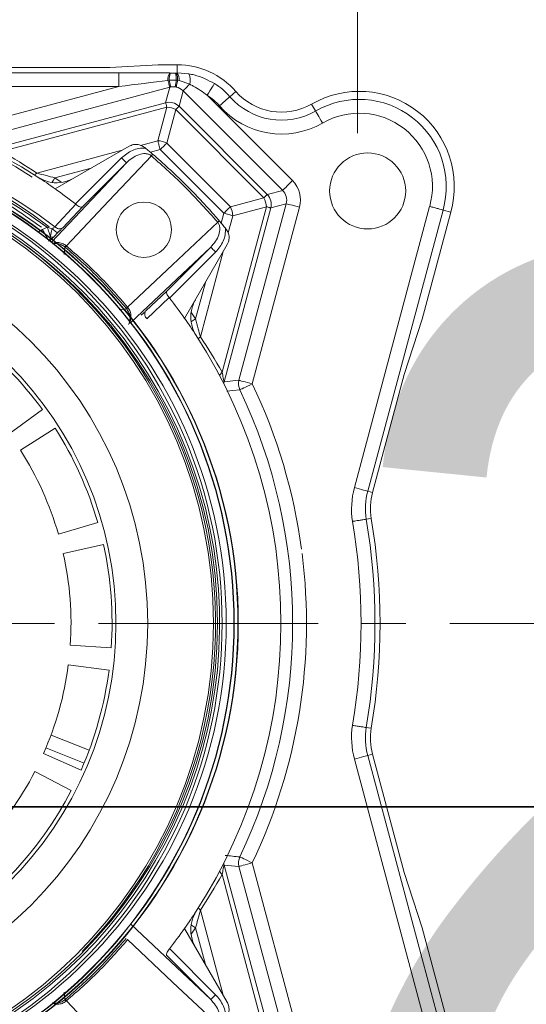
# Model space of a CAD drawing. Header units: centimetres. Extents: x -16053 to 7031, y -7778 to 254.
# Tile 92 of 256: x -12641.71 to -12634.38, y -771.18 to -756.95. Entities that reach past the tile are written whole.
import ezdxf

# ---------------------------------------------------------------- set-up
doc = ezdxf.new("R2010")
doc.units = ezdxf.units.CM
doc.header["$MEASUREMENT"] = 0
doc.linetypes.add('CENTER', pattern=[50.8, 31.75, -6.35, 6.35, -6.35])
doc.layers.get('0').update_dxf_attribs({"linetype": 'CONTINUOUS'})
doc.layers.add('DLXLUM02', color=3, linetype='CONTINUOUS')
doc.layers.add('T -  urządzenia', color=20, linetype='CONTINUOUS', lineweight=25)
doc.layers.add('T - armatura', color=250, linetype='CONTINUOUS', lineweight=30)

# ---------------------------------------------------------------- blocks, each defined once
blk = doc.blocks.new('G$C54C5291B')
at = {"layer": 'T - armatura', "lineweight": 15}
blk.add_line((27.453, 62.714), (27.453, 66.336), dxfattribs=at)
at = {"layer": 'T - armatura', "linetype": 'Continuous', "lineweight": 15}
for p, q in [((23.79, 63.666), (19.46, 63.666)), ((19.543, 63.666), (23.873, 63.666)), ((23.873, 63.666), (24.573, 63.703)), ((24.848, 63.703), (24.573, 63.703)), ((24.848, 63.703), (24.848, 63.585)), ((20.706, 63.587), (23.918, 63.587)), ((24.001, 63.587), (20.789, 63.587)), ((24.001, 63.387), (24.001, 63.587)), ((24.751, 63.584), (24.738, 63.585)), ((24.821, 63.584), (24.751, 63.584)), ((24.833, 63.584), (24.821, 63.584)), ((24.848, 63.585), (24.833, 63.584)), ((25.014, 63.572), (24.848, 63.585)), ((23.918, 63.387), (20.706, 63.387)), ((20.789, 63.387), (24.001, 63.387)), ((24.001, 63.387), (22.135, 62.888)), ((22.187, 62.695), (24.74, 63.379)), ((24.74, 63.379), (24.68, 63.155)), ((24.713, 63.478), (24.731, 63.481)), ((24.731, 63.481), (24.834, 63.483)), ((24.82, 63.384), (24.833, 63.381)), ((24.834, 63.483), (24.853, 63.481)), ((24.853, 63.481), (24.874, 63.478)), ((24.874, 63.478), (25.028, 63.422)), ((24.873, 63.103), (24.933, 63.327)), ((24.933, 63.327), (26.373, 61.887)), ((26.514, 62.028), (25.28, 63.262)), ((25.696, 63.317), (25.609, 63.241)), ((24.68, 63.155), (22.167, 62.482)), ((22.306, 62.451), (24.697, 63.091)), ((24.697, 63.091), (24.567, 62.605)), ((26.149, 61.827), (24.873, 63.103)), ((26.791, 63.135), (26.849, 63.035)), ((24.696, 62.57), (24.826, 63.057)), ((24.826, 63.057), (26.102, 61.781)), ((23.083, 61.908), (24.151, 62.525)), ((24.567, 62.605), (24.315, 62.538)), ((25.616, 61.65), (24.696, 62.57)), ((24.05, 62.467), (22.818, 62.136)), ((24.042, 62.357), (23.376, 61.691)), ((24.459, 62.438), (24.601, 62.476)), ((24.473, 62.387), (24.492, 62.41)), ((24.601, 62.476), (25.522, 61.556)), ((24.113, 62.286), (23.031, 61.138)), ((23.478, 61.651), (24.113, 62.286)), ((23.078, 62.068), (23.603, 62.208)), ((23.167, 62.006), (23.078, 62.068)), ((26.373, 61.887), (26.149, 61.827)), ((23.383, 61.686), (23.076, 61.361)), ((23.191, 61.348), (23.478, 61.651)), ((23.376, 61.691), (23.383, 61.686)), ((26.137, 61.651), (25.496, 59.26)), ((26.102, 61.781), (25.616, 61.65)), ((25.651, 61.521), (26.137, 61.651)), ((26.425, 61.694), (25.74, 59.141)), ((25.933, 59.089), (26.617, 61.643)), ((26.201, 61.634), (26.425, 61.694)), ((28.499, 61.656), (27.41, 57.59)), ((25.522, 61.556), (25.484, 61.414)), ((25.527, 59.121), (26.201, 61.634)), ((25.585, 61.274), (25.651, 61.521)), ((27.603, 57.538), (28.692, 61.603)), ((28.39, 60.027), (28.804, 61.572)), ((28.804, 61.572), (28.692, 61.603)), ((25.456, 61.447), (25.433, 61.427)), ((22.897, 61.321), (22.839, 61.287)), ((22.897, 61.321), (22.967, 61.353)), ((22.967, 61.353), (23.04, 61.331)), ((23.016, 61.167), (23.061, 61.214)), ((23.061, 61.214), (23.127, 61.282)), ((23.22, 61.071), (23.212, 60.961)), ((23.22, 61.071), (23.23, 61.062)), ((23.239, 61.089), (23.246, 61.083)), ((25.57, 61.105), (24.954, 60.037)), ((24.175, 59.977), (25.332, 61.067)), ((25.332, 61.067), (24.697, 60.432)), ((24.737, 60.331), (25.403, 60.996)), ((25.182, 59.772), (25.512, 61.005)), ((25.254, 60.557), (25.113, 60.032)), ((24.697, 60.432), (24.393, 60.145)), ((24.407, 60.03), (24.732, 60.337)), ((24.732, 60.337), (24.737, 60.331)), ((24.006, 60.166), (24.116, 60.174)), ((24.108, 60.184), (24.116, 60.174)), ((24.129, 60.2), (24.135, 60.193)), ((25.113, 60.032), (25.056, 60.115)), ((28.132, 59.227), (28.39, 60.027)), ((27.674, 57.519), (28.132, 59.227)), ((25.74, 59.141), (25.527, 59.121)), ((22.417, 58.368), (22.897, 58.719)), ((23.081, 58.45), (22.58, 58.13)), ((27.674, 57.519), (27.603, 57.538)), ((23.128, 56.918), (23.699, 57.083)), ((23.78, 56.768), (23.2, 56.639)), ((23.301, 55.313), (23.893, 55.272)), ((23.861, 54.949), (23.272, 55.026)), ((23.022, 54.013), (23.574, 53.794)), ((22.948, 53.827), (23.501, 53.608)), ((22.913, 53.745), (23.456, 53.504)), ((27.674, 53.735), (27.603, 53.716)), ((28.692, 49.651), (27.603, 53.716)), ((28.132, 52.027), (27.674, 53.735)), ((27.41, 53.665), (28.499, 49.598)), ((23.315, 53.211), (22.788, 53.485)), ((26.201, 49.62), (25.527, 52.133)), ((25.527, 52.133), (25.74, 52.113)), ((25.74, 52.113), (26.425, 49.56)), ((26.617, 49.612), (25.933, 52.165)), ((25.496, 51.994), (26.137, 49.603)), ((28.39, 51.227), (28.132, 52.027)), ((25.512, 50.25), (25.182, 51.482)), ((25.332, 50.188), (24.175, 51.277)), ((24.954, 51.217), (25.57, 50.149)), ((25.051, 51.134), (25.113, 51.223)), ((25.113, 51.223), (25.254, 50.697)), ((28.804, 49.682), (28.39, 51.227)), ((24.697, 50.823), (25.332, 50.188)), ((24.737, 50.924), (24.732, 50.918)), ((25.403, 50.258), (24.737, 50.924)), ((23.212, 50.294), (23.22, 50.184)), ((23.23, 50.192), (23.22, 50.184)), ((23.246, 50.171), (23.239, 50.166))]:
    blk.add_line(p, q, dxfattribs=at)
at = {"layer": 'T - armatura', "linetype": 'CENTER', "lineweight": 15, "ltscale": 0.1}
blk.add_line((67.524, 55.627), (0, 55.627), dxfattribs=at)
at = {"layer": 'T - armatura', "linetype": 'Continuous', "lineweight": 15, "flags": 128}
for points in [[(24.74, 63.379), (24.739, 63.382), (24.738, 63.387), (24.735, 63.396), (24.732, 63.408), (24.728, 63.422), (24.724, 63.439), (24.719, 63.458), (24.713, 63.478)], [(24.752, 63.382), (24.751, 63.384), (24.75, 63.39), (24.748, 63.399), (24.746, 63.411), (24.743, 63.425), (24.739, 63.442), (24.736, 63.46), (24.731, 63.481)], [(24.833, 63.381), (24.833, 63.384), (24.835, 63.39), (24.836, 63.399), (24.839, 63.411), (24.842, 63.425), (24.845, 63.442), (24.849, 63.46), (24.853, 63.481)], [(24.933, 63.327), (24.936, 63.33), (24.941, 63.335), (24.95, 63.344), (24.961, 63.355), (24.975, 63.369), (24.991, 63.385), (25.008, 63.403), (25.028, 63.422)], [(25.28, 63.262), (25.3, 63.294), (25.32, 63.325), (25.338, 63.354), (25.353, 63.379), (25.367, 63.4), (25.377, 63.416), (25.384, 63.427), (25.387, 63.431)], [(25.458, 63.11), (25.487, 63.135), (25.514, 63.159), (25.539, 63.181), (25.562, 63.2), (25.581, 63.217), (25.595, 63.229), (25.605, 63.238), (25.609, 63.241)], [(24.697, 63.091), (24.694, 63.105), (24.69, 63.117), (24.687, 63.127), (24.685, 63.136), (24.683, 63.144), (24.682, 63.149), (24.681, 63.153), (24.68, 63.155)], [(24.873, 63.103), (24.872, 63.102), (24.869, 63.099), (24.865, 63.095), (24.859, 63.09), (24.853, 63.083), (24.845, 63.075), (24.836, 63.067), (24.826, 63.057)], [(26.949, 62.862), (26.93, 62.894), (26.912, 62.926), (26.895, 62.955), (26.88, 62.981), (26.868, 63.002), (26.858, 63.019), (26.852, 63.03), (26.849, 63.035)], [(24.601, 62.476), (24.597, 62.494), (24.592, 62.511), (24.587, 62.528), (24.583, 62.545), (24.579, 62.561), (24.574, 62.577), (24.571, 62.591), (24.567, 62.605)], [(24.696, 62.57), (24.686, 62.56), (24.675, 62.55), (24.664, 62.538), (24.652, 62.527), (24.64, 62.514), (24.627, 62.502), (24.614, 62.489), (24.601, 62.476)], [(24.473, 62.387), (23.859, 61.735), (23.246, 61.083)], [(22.781, 62.11), (22.799, 62.122), (22.818, 62.136)], [(23.036, 62.007), (23.056, 62.036), (23.078, 62.068)], [(26.373, 61.887), (26.377, 61.891), (26.386, 61.9), (26.399, 61.913), (26.417, 61.931), (26.438, 61.952), (26.462, 61.976), (26.487, 62.002), (26.514, 62.028)], [(26.149, 61.827), (26.148, 61.826), (26.145, 61.823), (26.141, 61.819), (26.135, 61.814), (26.129, 61.807), (26.121, 61.799), (26.112, 61.79), (26.102, 61.781)], [(25.616, 61.65), (25.606, 61.64), (25.595, 61.63), (25.584, 61.618), (25.572, 61.606), (25.56, 61.594), (25.547, 61.582), (25.535, 61.569), (25.522, 61.556)], [(26.201, 61.634), (26.199, 61.635), (26.195, 61.636), (26.189, 61.637), (26.182, 61.639), (26.173, 61.642), (26.163, 61.645), (26.151, 61.648), (26.137, 61.651)], [(26.425, 61.694), (26.43, 61.693), (26.442, 61.69), (26.46, 61.685), (26.484, 61.678), (26.513, 61.671), (26.546, 61.662), (26.581, 61.652), (26.617, 61.643)], [(25.651, 61.521), (25.637, 61.525), (25.623, 61.529), (25.607, 61.533), (25.591, 61.537), (25.574, 61.542), (25.557, 61.546), (25.539, 61.551), (25.522, 61.556)], [(24.129, 60.2), (24.781, 60.813), (25.433, 61.427)], [(25.047, 59.987), (25.052, 59.99), (25.082, 60.011), (25.113, 60.032)], [(25.156, 59.735), (25.167, 59.753), (25.182, 59.772)], [(25.522, 59.09), (25.523, 59.103), (25.527, 59.121)], [(25.74, 59.141), (25.746, 59.14), (25.758, 59.136), (25.776, 59.131), (25.8, 59.125), (25.829, 59.117), (25.862, 59.109), (25.897, 59.099), (25.933, 59.089)], [(25.753, 59.003), (25.758, 59.006), (25.769, 59.011), (25.787, 59.019), (25.809, 59.03), (25.836, 59.043), (25.866, 59.057), (25.899, 59.073), (25.933, 59.089)], [(25.567, 58.984), (25.651, 58.993), (25.753, 59.003)], [(27.41, 57.59), (27.446, 57.58), (27.481, 57.571), (27.514, 57.562), (27.543, 57.554), (27.567, 57.548), (27.585, 57.543), (27.597, 57.539), (27.603, 57.538)], [(27.653, 57.145), (27.615, 57.138), (27.58, 57.133)], [(27.653, 54.11), (27.615, 54.116), (27.58, 54.121)], [(27.41, 53.665), (27.446, 53.674), (27.481, 53.684), (27.514, 53.693), (27.543, 53.7), (27.567, 53.707), (27.585, 53.712), (27.597, 53.715), (27.603, 53.716)], [(25.753, 52.251), (25.758, 52.249), (25.769, 52.243), (25.787, 52.235), (25.809, 52.224), (25.836, 52.211), (25.866, 52.197), (25.899, 52.181), (25.933, 52.165)], [(25.522, 52.164), (25.523, 52.151), (25.527, 52.133)], [(25.74, 52.113), (25.746, 52.115), (25.758, 52.118), (25.776, 52.123), (25.8, 52.129), (25.829, 52.137), (25.862, 52.146), (25.897, 52.155), (25.933, 52.165)], [(25.156, 51.519), (25.167, 51.501), (25.182, 51.482)], [(25.052, 51.264), (25.082, 51.244), (25.113, 51.223)], [(25.433, 49.827), (24.781, 50.441), (24.129, 51.054)], [(23.246, 50.171), (23.859, 49.519), (24.473, 48.867)]]:
    blk.add_lwpolyline(points, dxfattribs=at)
at = {"layer": 'T - armatura', "linetype": 'Continuous', "lineweight": 15}
for centre, radius in [((18.602, 55.627), 7.07), ((18.602, 55.627), 7.065), ((18.661, 55.627), 7.07), ((18.661, 55.627), 7.065), ((18.602, 55.627), 6.895), ((18.661, 55.627), 6.895), ((18.602, 55.627), 6.77), ((18.661, 55.627), 6.77), ((27.602, 61.879), 0.55), ((24.365, 61.319), 0.4), ((18.661, 55.627), 5.759), ((18.661, 55.627), 5.3)]:
    blk.add_circle(centre, radius, dxfattribs=at)
for centre, radius, start, end in [((24.848, 62.577), 1.126, 41.1098, 90), ((24.906, 63.489), 0.193, 150.2972, 183.1851), ((24.956, 63.492), 0.224, 155.6485, 182.7936), ((24.53, 63.494), 0.304, 357.8765, 17.2307), ((24.632, 63.492), 0.221, 357.1741, 24.7562), ((24.686, 63.488), 0.188, 356.7515, 30.7178), ((24.814, 63.478), 0.221, 345.1597, 25.2198), ((16.893, 64.597), 8.019, 351.2964, 352.0135), ((24.848, 62.577), 1.01, 41.1098, 57.7612), ((18.59, 55.627), 7.675, 57.1804, 122.8196), ((18.673, 55.627), 7.675, 57.1804, 122.8196), ((24.848, 62.577), 0.81, 41.1098, 57.7612), ((26.355, 63.892), 0.99, 221.1098, 299.9743), ((26.355, 63.892), 0.874, 221.1098, 299.9743), ((27.479, 61.943), 1.376, 344.37, 119.9743), ((24.732, 62.961), 0.2, 45.097, 104.903), ((24.681, 62.773), 0.318, 62.871, 87.1294), ((26.355, 63.892), 1.19, 221.1098, 299.9743), ((27.479, 61.943), 1.26, 344.3417, 119.9743), ((27.479, 61.943), 1.06, 344.2824, 119.9743), ((18.59, 55.627), 7.229, 52.4772, 127.5228), ((18.673, 55.627), 7.229, 52.4772, 127.5228), ((18.673, 55.627), 8.936, 50.2568, 50.3256), ((24.551, 62.287), 0.318, 62.8712, 87.1292), ((18.661, 55.627), 6.8, 224.6164, 104.3443), ((18.602, 55.627), 6.8, 315.7382, 75.6557), ((18.673, 55.627), 7.675, 54.9263, 57.1804), ((18.673, 55.627), 7.674, 52.2027, 54.9275), ((26.007, 61.686), 0.2, 345.0966, 44.9034), ((25.333, 61.505), 0.318, 2.8714, 27.1287), ((25.819, 61.635), 0.318, 2.8706, 27.129), ((18.673, 55.627), 8.936, 39.6744, 39.7432), ((18.673, 55.627), 7.674, 35.0725, 37.7973), ((18.673, 55.627), 7.675, 32.8196, 35.0737), ((18.661, 55.627), 5.244, 36.1216, 52.567), ((18.673, 55.627), 7.675, 327.1804, 32.8196), ((25.655, 59.1), 0.225, 134.7962, 150.3819), ((25.934, 59.089), 0.2, 165.0592, 205.4351), ((18.673, 55.627), 8.044, 7.6778, 25.4944), ((18.673, 55.627), 7.844, 334.5056, 25.4944), ((18.661, 55.627), 5.244, 16.1216, 32.567), ((18.661, 55.627), 4.65, 16.1216, 32.567), ((28.559, 57.282), 1.19, 165, 188.7323), ((28.559, 57.282), 0.99, 165, 188.6488), ((28.559, 57.282), 0.916, 165, 188.6115), ((18.673, 55.627), 8.834, 350.3952, 9.6048), ((18.673, 55.627), 9.034, 350.4054, 9.5946), ((18.673, 55.627), 9.108, 350.4093, 9.5907), ((18.661, 55.627), 5.244, 356.1216, 12.567), ((18.661, 55.627), 4.65, 356.1216, 12.567), ((18.673, 55.627), 8.044, 334.5056, 7.2006), ((18.661, 55.627), 4.65, 336.1216, 352.567), ((18.661, 55.627), 5.244, 336.1216, 352.567), ((28.559, 53.973), 1.19, 171.2677, 195), ((28.559, 53.973), 0.99, 171.3512, 195), ((28.559, 53.973), 0.916, 171.3885, 195), ((18.661, 55.627), 4.65, 316.1216, 332.567), ((18.661, 55.627), 5.244, 316.1216, 332.567), ((30.019, 94.916), 42.878, 264.0049, 264.29), ((25.934, 52.165), 0.2, 154.5649, 194.9408), ((25.655, 52.154), 0.225, 209.6181, 225.2038), ((18.673, 55.627), 7.675, 324.9263, 327.1804), ((18.673, 55.627), 7.674, 322.2027, 324.9275)]:
    blk.add_arc(centre, radius, start, end, dxfattribs=at)
at = {"layer": 'T - armatura', "linetype": 'Continuous', "lineweight": 15, "extrusion": (0, 0, -1)}
for centre, major_axis, ratio, start_param, end_param in [((23.922, 63.566), (1.547, 0.001), 0.013529, 4.762977, 5.267912), ((23.922, 63.366), (1.496, 0.194), 0.007121, 4.765641, 5.270576), ((24.791, 63.185), (-0.052, -0.194), 0.994545, 2.618785, 2.678633), ((24.791, 63.185), (-0.052, -0.194), 0.994545, 3.085934, 3.6644), ((18.615, 55.843), (1.96, -7.314), 0.998886, 3.913326, 3.992722), ((26.23, 61.746), (-0.387, -0.104), 0.998174, 2.618785, 3.6644), ((26.23, 61.746), (0.194, 0.052), 0.994545, 5.760378, 6.805993), ((18.889, 55.569), (7.314, -1.96), 0.998886, 5.432056, 5.511452), ((18.889, 55.685), (7.314, 1.96), 0.998886, 0.771734, 0.851129)]:
    blk.add_ellipse(centre, major_axis=major_axis, ratio=ratio, start_param=start_param, end_param=end_param, dxfattribs=at)
at = {"layer": 'T - armatura', "linetype": 'Continuous', "lineweight": 15}
for points, knots in [([(25.387, 63.431), (25.291, 63.481), (25.171, 63.544), (25.041, 63.567), (25.014, 63.572)], [0, 0, 0, 0, 0.792785, 1, 1, 1, 1]), ([(24.752, 63.382), (24.752, 63.382), (24.774, 63.386), (24.797, 63.385), (24.82, 63.384)], [0, 0, 0, 0, 0.02202, 1, 1, 1, 1]), ([(25.028, 63.422), (25.045, 63.413), (25.134, 63.37), (25.215, 63.31), (25.28, 63.262)], [0, 0, 0, 0, 0.1944159, 1, 1, 1, 1]), ([(22.884, 61.353), (22.685, 61.493), (22.281, 61.778), (21.618, 62.126), (20.91, 62.413), (20.16, 62.624), (19.382, 62.755), (18.59, 62.799), (17.799, 62.755), (17.02, 62.624), (16.271, 62.413), (15.562, 62.126), (14.899, 61.778), (14.496, 61.493), (14.296, 61.353)], [0, 0, 0, 0, 0.079523, 0.160678, 0.243365, 0.328299, 0.413888, 0.5, 0.586107, 0.671696, 0.756635, 0.839317, 0.920475, 1, 1, 1, 1]), ([(14.379, 61.353), (14.578, 61.493), (14.982, 61.778), (15.645, 62.126), (16.354, 62.413), (17.103, 62.624), (17.881, 62.755), (18.673, 62.799), (19.465, 62.755), (20.243, 62.624), (20.992, 62.413), (21.701, 62.126), (22.364, 61.778), (22.768, 61.493), (22.967, 61.353)], [0, 0, 0, 0, 0.079523, 0.160678, 0.243365, 0.328299, 0.413888, 0.5, 0.586107, 0.671696, 0.756635, 0.839317, 0.920475, 1, 1, 1, 1]), ([(24.386, 62.499), (24.354, 62.499), (24.29, 62.5), (24.166, 62.459), (24.092, 62.398), (24.042, 62.357)], [0, 0, 0, 0, 0.24949, 0.500397, 1, 1, 1, 1]), ([(24.151, 62.525), (24.171, 62.534), (24.212, 62.553), (24.281, 62.553), (24.338, 62.535), (24.367, 62.514), (24.378, 62.505)], [0, 0, 0, 0, 0.277055, 0.554149, 0.831202, 1, 1, 1, 1]), ([(24.492, 62.41), (24.475, 62.425), (24.44, 62.455), (24.404, 62.484), (24.386, 62.499)], [0, 0, 0, 0, 0.499993, 1, 1, 1, 1]), ([(24.113, 62.286), (24.111, 62.287), (24.109, 62.29), (24.092, 62.306), (24.069, 62.33), (24.051, 62.348), (24.042, 62.357)], [0, 0, 0, 0, 0.250002, 0.500009, 0.750002, 1, 1, 1, 1]), ([(24.113, 62.286), (24.139, 62.311), (24.192, 62.358), (24.286, 62.407), (24.37, 62.423), (24.434, 62.412), (24.46, 62.395), (24.473, 62.387)], [0, 0, 0, 0, 0.270049, 0.532525, 0.777188, 0.891552, 1, 1, 1, 1]), ([(24.473, 62.387), (24.642, 62.236), (24.98, 61.934), (25.282, 61.596), (25.433, 61.427)], [0, 0, 0, 0, 0.500054, 1, 1, 1, 1]), ([(25.456, 61.447), (25.438, 61.467), (25.35, 61.57), (25.222, 61.71), (25.035, 61.905), (24.881, 62.058), (24.688, 62.239), (24.57, 62.342), (24.492, 62.41)], [0, 0, 0, 0, 0.05955, 0.297786, 0.41689, 0.655126, 0.77423, 1, 1, 1, 1]), ([(23.078, 62.068), (23.036, 62.079), (22.947, 62.103), (22.863, 62.125), (22.818, 62.136)], [0, 0, 0, 0, 0.465446, 1, 1, 1, 1]), ([(22.833, 62.077), (22.883, 62.051), (22.983, 61.999), (23.155, 61.991), (23.279, 62.024), (23.34, 62.057), (23.353, 62.064)], [0, 0, 0, 0, 0.307501, 0.615025, 0.922621, 1, 1, 1, 1]), ([(23.383, 61.686), (23.392, 61.678), (23.411, 61.662), (23.44, 61.648), (23.464, 61.644), (23.473, 61.649), (23.478, 61.651)], [0, 0, 0, 0, 0.237912, 0.49849, 0.7489, 1, 1, 1, 1]), ([(28.499, 61.656), (28.502, 61.655), (28.513, 61.652), (28.545, 61.643), (28.595, 61.63), (28.646, 61.616), (28.682, 61.606), (28.689, 61.604), (28.692, 61.603)], [0, 0, 0, 0, 0.026435, 0.111701, 0.33378, 0.555856, 0.777929, 1, 1, 1, 1]), ([(23.04, 61.331), (23.047, 61.337), (23.061, 61.348), (23.071, 61.357), (23.076, 61.361)], [0, 0, 0, 0, 0.522729, 1, 1, 1, 1]), ([(23.191, 61.348), (23.183, 61.342), (23.166, 61.331), (23.133, 61.331), (23.102, 61.342), (23.085, 61.355), (23.076, 61.361)], [0, 0, 0, 0, 0.279855, 0.559218, 0.779567, 1, 1, 1, 1]), ([(25.433, 61.427), (25.441, 61.414), (25.458, 61.389), (25.468, 61.325), (25.452, 61.241), (25.404, 61.147), (25.356, 61.094), (25.332, 61.067)], [0, 0, 0, 0, 0.108449, 0.222813, 0.467476, 0.729952, 1, 1, 1, 1]), ([(25.456, 61.447), (25.471, 61.429), (25.5, 61.394), (25.53, 61.358), (25.544, 61.341)], [0, 0, 0, 0, 0.499995, 1, 1, 1, 1]), ([(22.993, 61.155), (22.989, 61.162), (22.981, 61.176), (22.957, 61.216), (22.929, 61.265), (22.908, 61.302), (22.897, 61.321)], [0, 0, 0, 0, 0.25, 0.499998, 0.749999, 1, 1, 1, 1]), ([(22.967, 61.353), (22.971, 61.34), (22.98, 61.315), (22.993, 61.279), (23.004, 61.245), (23.01, 61.227), (23.014, 61.217)], [0, 0, 0, 0, 0.2500209, 0.5000441, 0.7499598, 1, 1, 1, 1]), ([(23.014, 61.217), (23.01, 61.205), (23.001, 61.18), (22.996, 61.163), (22.993, 61.155)], [0, 0, 0, 0, 0.487783, 1, 1, 1, 1]), ([(23.04, 61.331), (23.033, 61.31), (23.02, 61.269), (23.016, 61.234), (23.014, 61.217)], [0, 0, 0, 0, 0.520029, 1, 1, 1, 1]), ([(23.014, 61.217), (23.025, 61.213), (23.045, 61.206), (23.056, 61.212), (23.061, 61.214)], [0, 0, 0, 0, 0.559109, 1, 1, 1, 1]), ([(23.127, 61.282), (23.123, 61.281), (23.115, 61.278), (23.091, 61.29), (23.065, 61.309), (23.048, 61.324), (23.04, 61.331)], [0, 0, 0, 0, 0.279836, 0.559156, 0.779529, 1, 1, 1, 1]), ([(23.127, 61.282), (23.139, 61.294), (23.163, 61.319), (23.182, 61.338), (23.191, 61.348)], [0, 0, 0, 0, 0.500006, 1, 1, 1, 1]), ([(25.403, 60.996), (25.444, 61.046), (25.505, 61.121), (25.545, 61.245), (25.545, 61.309), (25.544, 61.341)], [0, 0, 0, 0, 0.499603, 0.75051, 1, 1, 1, 1]), ([(25.551, 61.332), (25.564, 61.314), (25.589, 61.276), (25.601, 61.209), (25.593, 61.15), (25.577, 61.117), (25.57, 61.105)], [0, 0, 0, 0, 0.277054, 0.554149, 0.831201, 1, 1, 1, 1]), ([(23.016, 61.167), (23.013, 61.164), (23.009, 61.16), (23.007, 61.157), (23.006, 61.157), (23.006, 61.157)], [0, 0, 0, 0, 0.54475, 0.778707, 1, 1, 1, 1]), ([(23.042, 61.113), (23.061, 61.116), (23.1, 61.122), (23.165, 61.108), (23.202, 61.083), (23.22, 61.071)], [0, 0, 0, 0, 0.340941, 0.674737, 1, 1, 1, 1]), ([(23.049, 61.122), (23.051, 61.123), (23.071, 61.13), (23.117, 61.135), (23.183, 61.126), (23.221, 61.101), (23.239, 61.089)], [0, 0, 0, 0, 0.02137, 0.352035, 0.678077, 1, 1, 1, 1]), ([(23.239, 61.089), (23.234, 61.083), (23.224, 61.073), (23.221, 61.071), (23.22, 61.071)], [0, 0, 0, 0, 0.55938, 1, 1, 1, 1]), ([(23.23, 61.062), (23.231, 61.064), (23.233, 61.067), (23.242, 61.078), (23.246, 61.083)], [0, 0, 0, 0, 0.559366, 1, 1, 1, 1]), ([(25.403, 60.996), (25.394, 61.005), (25.375, 61.023), (25.352, 61.047), (25.336, 61.063), (25.333, 61.066), (25.332, 61.067)], [0, 0, 0, 0, 0.249995, 0.499992, 0.749999, 1, 1, 1, 1]), ([(24.697, 60.432), (24.694, 60.427), (24.689, 60.418), (24.694, 60.394), (24.708, 60.365), (24.724, 60.346), (24.732, 60.337)], [0, 0, 0, 0, 0.251101, 0.501512, 0.762072, 1, 1, 1, 1]), ([(25.11, 60.307), (25.086, 60.256), (25.04, 60.153), (25.04, 59.981), (25.079, 59.859), (25.115, 59.799), (25.123, 59.787)], [0, 0, 0, 0, 0.307501, 0.615025, 0.922622, 1, 1, 1, 1]), ([(24.108, 60.184), (24.11, 60.185), (24.113, 60.187), (24.124, 60.196), (24.129, 60.2)], [0, 0, 0, 0, 0.559366, 1, 1, 1, 1]), ([(24.116, 60.174), (24.117, 60.176), (24.119, 60.179), (24.13, 60.189), (24.135, 60.193)], [0, 0, 0, 0, 0.559363, 1, 1, 1, 1]), ([(24.116, 60.174), (24.129, 60.156), (24.154, 60.119), (24.167, 60.054), (24.163, 60.003), (24.15, 59.965), (24.145, 59.953), (24.142, 59.947)], [0, 0, 0, 0, 0.233539, 0.473207, 0.723248, 0.85509, 1, 1, 1, 1]), ([(24.135, 60.193), (24.147, 60.175), (24.172, 60.138), (24.181, 60.071), (24.174, 60.017), (24.162, 59.984), (24.154, 59.967), (24.152, 59.961), (24.151, 59.959)], [0, 0, 0, 0, 0.247125, 0.497379, 0.750578, 0.875649, 0.937385, 1, 1, 1, 1]), ([(24.393, 60.145), (24.384, 60.136), (24.364, 60.118), (24.34, 60.094), (24.328, 60.082)], [0, 0, 0, 0, 0.499989, 1, 1, 1, 1]), ([(24.407, 60.03), (24.399, 60.042), (24.383, 60.064), (24.376, 60.098), (24.38, 60.126), (24.389, 60.139), (24.393, 60.145)], [0, 0, 0, 0, 0.2798464, 0.5592179, 0.7795555, 1, 1, 1, 1]), ([(25.182, 59.772), (25.172, 59.81), (25.15, 59.893), (25.127, 59.983), (25.113, 60.032)], [0, 0, 0, 0, 0.447714, 1, 1, 1, 1]), ([(25.527, 59.121), (25.527, 59.122), (25.525, 59.123), (25.521, 59.14), (25.511, 59.183), (25.502, 59.231), (25.496, 59.26)], [0, 0, 0, 0, 0.138255, 0.238659, 0.538126, 1, 1, 1, 1]), ([(27.383, 57.101), (27.385, 57.102), (27.397, 57.103), (27.43, 57.109), (27.481, 57.117), (27.533, 57.125), (27.57, 57.131), (27.577, 57.132), (27.58, 57.133)], [0, 0, 0, 0, 0.023973, 0.111703, 0.333786, 0.555858, 0.777929, 1, 1, 1, 1]), ([(27.383, 54.153), (27.385, 54.153), (27.397, 54.151), (27.43, 54.146), (27.481, 54.137), (27.533, 54.129), (27.57, 54.123), (27.577, 54.122), (27.58, 54.121)], [0, 0, 0, 0, 0.023973, 0.111703, 0.333786, 0.555858, 0.777929, 1, 1, 1, 1]), ([(25.496, 51.994), (25.502, 52.024), (25.511, 52.071), (25.521, 52.116), (25.525, 52.132), (25.527, 52.133), (25.527, 52.133)], [0, 0, 0, 0, 0.462797, 0.748802, 0.894237, 1, 1, 1, 1]), ([(25.123, 51.468), (25.097, 51.417), (25.045, 51.317), (25.037, 51.145), (25.07, 51.021), (25.103, 50.96), (25.11, 50.947)], [0, 0, 0, 0, 0.307501, 0.615025, 0.922622, 1, 1, 1, 1]), ([(25.113, 51.223), (25.124, 51.264), (25.148, 51.353), (25.17, 51.437), (25.182, 51.482)], [0, 0, 0, 0, 0.4654463, 1, 1, 1, 1]), ([(24.108, 51.07), (23.971, 50.914), (23.698, 50.602), (23.386, 50.329), (23.23, 50.192)], [0, 0, 0, 0, 0.5, 1, 1, 1, 1]), ([(24.129, 51.054), (23.992, 50.897), (23.717, 50.583), (23.403, 50.308), (23.246, 50.171)], [0, 0, 0, 0, 0.5, 1, 1, 1, 1]), ([(24.732, 50.918), (24.724, 50.908), (24.708, 50.889), (24.694, 50.86), (24.689, 50.836), (24.694, 50.827), (24.697, 50.823)], [0, 0, 0, 0, 0.237911, 0.49849, 0.7489, 1, 1, 1, 1]), ([(25.332, 50.188), (25.333, 50.189), (25.336, 50.191), (25.352, 50.208), (25.375, 50.231), (25.394, 50.249), (25.403, 50.258)], [0, 0, 0, 0, 0.250001, 0.500008, 0.750004, 1, 1, 1, 1]), ([(25.544, 49.914), (25.545, 49.946), (25.545, 50.01), (25.505, 50.134), (25.444, 50.208), (25.403, 50.258)], [0, 0, 0, 0, 0.2494894, 0.5003967, 1, 1, 1, 1]), ([(23.239, 50.166), (23.221, 50.153), (23.184, 50.129), (23.117, 50.119), (23.067, 50.125), (23.043, 50.134), (23.038, 50.136)], [0, 0, 0, 0, 0.300919, 0.605649, 0.913965, 1, 1, 1, 1]), ([(23.22, 50.184), (23.202, 50.171), (23.165, 50.146), (23.1, 50.132), (23.062, 50.138), (23.043, 50.141)], [0, 0, 0, 0, 0.326516, 0.6616, 1, 1, 1, 1]), ([(23.22, 50.184), (23.222, 50.183), (23.225, 50.181), (23.235, 50.17), (23.239, 50.166)], [0, 0, 0, 0, 0.559364, 1, 1, 1, 1]), ([(23.23, 50.192), (23.231, 50.19), (23.233, 50.188), (23.242, 50.176), (23.246, 50.171)], [0, 0, 0, 0, 0.559366, 1, 1, 1, 1]), ([(25.332, 50.188), (25.356, 50.161), (25.404, 50.108), (25.452, 50.014), (25.468, 49.93), (25.458, 49.866), (25.441, 49.84), (25.433, 49.827)], [0, 0, 0, 0, 0.270047, 0.532524, 0.777188, 0.891552, 1, 1, 1, 1]), ([(25.57, 50.149), (25.58, 50.129), (25.598, 50.088), (25.598, 50.019), (25.581, 49.962), (25.559, 49.933), (25.551, 49.922)], [0, 0, 0, 0, 0.277056, 0.554149, 0.831203, 1, 1, 1, 1])]:
    blk.add_open_spline(points, degree=3, knots=knots, dxfattribs=at)
for points in [[(23.246, 61.083), (23.403, 60.946), (23.717, 60.671), (23.992, 60.357), (24.129, 60.2)], [(23.23, 61.062), (23.386, 60.926), (23.698, 60.652), (23.971, 60.34), (24.108, 60.184)]]:
    blk.add_open_spline(points, degree=3, dxfattribs=at)
blk = doc.blocks.new('*U309')
for p, q in [((31, 3.6), (-31, 3.6)), ((31, 3.6), (-31, 3.6)), ((-31, 3.6), (31, 3.6)), ((-31, 3.6), (31, 3.6))]:
    blk.add_line(p, q)
at = {"layer": 'DLXLUM02', "color": 3}
blk.add_text('2', height=10, dxfattribs=at).set_placement((0, 0))

msp = doc.modelspace()

# ---------------------------------------------------------------- block references
at = {"layer": 'DLXLUM02', "xscale": 1.25, "yscale": 1.25, "zscale": 1.25}
msp.add_blockref('*U309', (-12637.361, -772.83), dxfattribs=at)
at = {"layer": 'T -  urządzenia', "linetype": 'ByBlock'}
msp.add_blockref('G$C54C5291B', (-12664.274, -821.304), dxfattribs=at)

doc.saveas('drawing.dxf')
